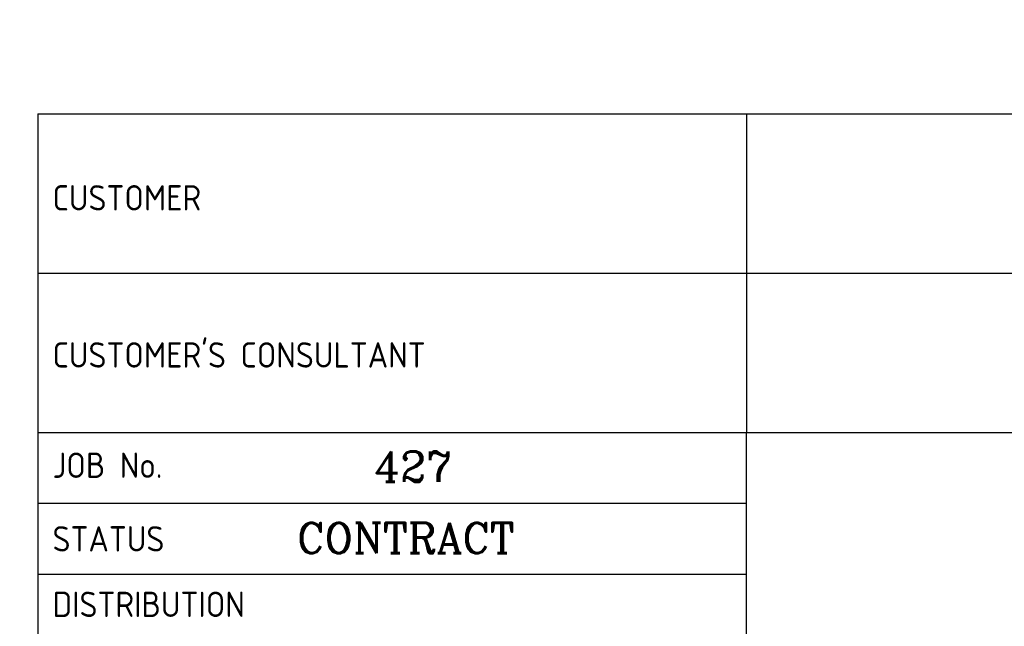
# Model space of a CAD drawing. Extents: x -287416 to 4934791, y -504132 to 1826789.
# Tile 32 of 132: x 102938 to 117525, y -319961 to -310975. Entities that reach past the tile are written whole.
import ezdxf
from ezdxf.enums import TextEntityAlignment as Align

# ---------------------------------------------------------------- set-up
doc = ezdxf.new("R2010")
doc.units = 0
doc.header["$LTSCALE"] = 800
doc.header["$MEASUREMENT"] = 0
doc.linetypes.add('CONTINOUS', pattern=[0])
doc.layers.get('0').update_dxf_attribs({"linetype": 'CONTINUOUS'})
doc.layers.add('TEXT', color=3, linetype='CONTINUOUS', lineweight=15)
doc.styles.add('COMPLEX', font='complex')
doc.styles.add('ROMANS', font='ISO9.shx', dxfattribs={"width": 0.8})
doc.styles.get("Standard").update_dxf_attribs({"font": 'ISO9'})

# ---------------------------------------------------------------- blocks, each defined once
blk = doc.blocks.new('A$C731D3036')
for p, q in [((-593.64, 265.66), (-26.68, 265.66)), ((-593.64, 265.66), (-593.64, 37.8)), ((-438, 265.66), (-438, 195.66)), ((-593.64, 230.66), (-26.68, 230.66)), ((-593.64, 195.66), (-26.68, 195.66)), ((-438, 26.68), (-438, 195.66)), ((-438, 180.09), (-593.64, 180.09)), ((-438, 164.53), (-593.64, 164.53))]:
    blk.add_line(p, q)
for s, height, p in [('CUSTOMER', 5.558, (-590.37, 244.44)), ("CUSTOMER'S CONSULTANT", 5.5584, (-590.37, 209.94)), ('JOB No.', 5.558, (-590.37, 185.72)), ('STATUS', 5.558, (-590.37, 169.56)), ('DISTRIBUTION', 5.5584, (-590.37, 155.18))]:
    blk.add_text(s, height=height).set_placement(p)
at = {"layer": 'TEXT', "color": 3, "style": 'COMPLEX'}
for s, p in [('427', (-511.19, 184.87)), ('CONTRACT', (-512.8, 169.16))]:
    blk.add_text(s, height=6.67, dxfattribs=at).set_placement(p, align=Align.CENTER)

msp = doc.modelspace()

# ---------------------------------------------------------------- block references
at = {"color": 1, "linetype": 'CONTINOUS', "lineweight": 15, "xscale": 67.46500254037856, "yscale": 67.46500254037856, "zscale": 67.46500254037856}
msp.add_blockref('A$C731D3036', (143254.7, -330291.9), dxfattribs=at)

# ---------------------------------------------------------------- texts
at = {"layer": 'TEXT', "insert": (104145.1, -300450.3), "char_height": 450, "width": 25083.616, "attachment_point": 1, "style": 'ROMANS'}
msp.add_mtext('\\pi-450,l450;{\\Fromans|c0;1. ALL DIMENSIONS ARE IN MM & ELEVATIONS IN METERS UNLESS STATED OTHERWISE. \\P\\pi-900,l900;2. ALL ELEVATIONS ARE WITH RESPECT TO TG HALL 0.0M WHICH CORRESPONDS TO    RL(+)219.0M  \\P3. ALL CIVIL DETAILS SUCH AS DOORS/WALLS/CLADDINGS/OPENINGS/TOILETS/ STAIRCASES/LIFT ETC. ARE INDICATIVE ONLY & FOR EXACT DETAILS REFER CIVIL/ARCHITECTURE DRAWINGS. \\P4. CIVIL TO PROVIDE 2NOs. EPS (TOS) 250MM WIDEx13800MM LONG FOR HPH-5, 250MM WIDEx16300MM LONG FOR HPH-6 FOR MOVEMENT OF HP.HEATERS AS PER LOCATION SHOWN IN THE DWG. }', dxfattribs=at)
at = {"layer": 'TEXT', "color": 4, "insert": (58763, -311282.5), "char_height": 350, "width": 1742.273, "attachment_point": 1, "style": 'ROMANS'}
msp.add_mtext('\\pi297.8;DMCW  \\P\\pi16.136;TANK {\\H0.875x;10 \\P\\pi486.14;Cu.M}', dxfattribs=at)

doc.saveas('drawing.dxf')
